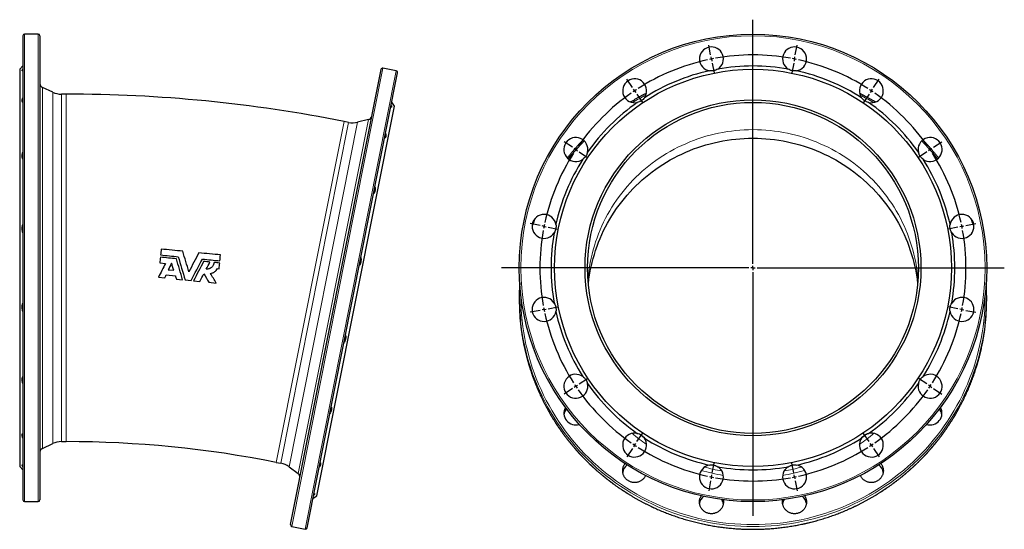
# Model space of a CAD drawing. Header units: millimetres. Extents: x -104 to 1086, y -338 to 935.
# Tile 3 of 3: x -104 to 1086, y 319 to 935. Entities that reach past the tile are written whole.
import ezdxf

# ---------------------------------------------------------------- set-up
doc = ezdxf.new("R2010")
doc.units = ezdxf.units.MM
doc.layers.add('FORMAT', color=7, linetype='Continuous')

# ---------------------------------------------------------------- blocks, each defined once
blk = doc.blocks.new('SW_CENTERMARKSYMBOL_0')
at = {"layer": 'FORMAT', "color": 0}
for p, q in [((50.2, -247.6), (50.2, 47.4)), ((-1, 4.9), (-3.3, 16.7)), ((101.4, 4.9), (103.8, 16.7)), ((0, 0), (-0.5, 2.5)), ((0, 0), (0.5, -2.5)), ((100.5, 0), (100, -2.5)), ((100.5, 0), (101, 2.5)), ((1, -4.9), (3.3, -16.7)), ((99.5, -4.9), (97.2, -16.7)), ((-95.6, -34.3), (-102.3, -24.3)), ((196.1, -34.3), (202.7, -24.3)), ((-92.8, -38.4), (-94.2, -36.4)), ((-92.8, -38.4), (-91.4, -40.5)), ((-90, -42.6), (-83.4, -52.6)), ((190.5, -42.6), (183.9, -52.6)), ((193.3, -38.4), (191.9, -40.5)), ((193.3, -38.4), (194.7, -36.4)), ((-168, -106.7), (-178, -100)), ((268.5, -106.7), (278.5, -100)), ((-163.9, -109.5), (-165.9, -108.1)), ((-163.9, -109.5), (-161.8, -110.9)), ((-159.7, -112.3), (-149.7, -118.9)), ((260.2, -112.3), (250.2, -118.9)), ((264.3, -109.5), (262.3, -110.9)), ((264.3, -109.5), (266.4, -108.1)), ((-207.2, -201.3), (-219, -199)), ((-202.3, -202.3), (-204.8, -201.8)), ((-202.3, -202.3), (-199.9, -202.8)), ((302.8, -202.3), (300.3, -202.8)), ((302.8, -202.3), (305.2, -201.8)), ((307.7, -201.3), (319.5, -199)), ((-197.4, -203.3), (-185.6, -205.6)), ((297.9, -203.3), (286.1, -205.6)), ((45.2, -252.6), (-253.7, -252.6)), ((50.2, -252.6), (47.7, -252.6)), ((50.2, -252.6), (50.2, -250.1)), ((50.2, -252.6), (50.2, -255.1)), ((50.2, -252.6), (52.7, -252.6)), ((50.2, -257.6), (50.2, -552.2)), ((55.2, -252.6), (354, -252.6)), ((-207.2, -303.8), (-219, -306.1)), ((-202.3, -302.8), (-204.8, -303.3)), ((-202.3, -302.8), (-199.9, -302.3)), ((-197.4, -301.8), (-185.6, -299.5)), ((297.9, -301.8), (286.1, -299.5)), ((302.8, -302.8), (300.3, -302.3)), ((302.8, -302.8), (305.2, -303.3)), ((307.7, -303.8), (319.5, -306.1)), ((-159.7, -392.8), (-149.7, -386.2)), ((260.2, -392.8), (250.2, -386.2)), ((-168, -398.4), (-178, -405.1)), ((-163.9, -395.6), (-165.9, -397)), ((-163.9, -395.6), (-161.8, -394.2)), ((264.3, -395.6), (262.3, -394.2)), ((264.3, -395.6), (266.4, -397)), ((268.5, -398.4), (278.5, -405.1)), ((-90, -462.5), (-83.4, -452.5)), ((190.5, -462.5), (183.9, -452.5)), ((-95.6, -470.8), (-102.3, -480.8)), ((-92.8, -466.7), (-94.2, -468.7)), ((-92.8, -466.7), (-91.4, -464.6)), ((193.3, -466.7), (191.9, -464.6)), ((193.3, -466.7), (194.7, -468.7)), ((196.1, -470.8), (202.7, -480.8)), ((1, -500.2), (3.3, -488.4)), ((99.5, -500.2), (97.2, -488.4)), ((-1, -510), (-3.3, -521.8)), ((0, -505.1), (-0.5, -507.6)), ((0, -505.1), (0.5, -502.7)), ((100.5, -505.1), (100, -502.7)), ((100.5, -505.1), (101, -507.6)), ((101.4, -510), (103.8, -521.8))]:
    blk.add_line(p, q, dxfattribs=at)
for start, end in [(101.25, 101.8063), (100.6937, 101.25), (79.8625, 100.1375), (78.75, 79.3063), (78.1937, 78.75), (102.3625, 122.6375), (57.3625, 77.6375), (124.8625, 145.1375), (123.75, 124.3063), (123.1937, 123.75), (56.25, 56.8063), (55.6937, 56.25), (34.8625, 55.1375), (147.3625, 167.6375), (146.25, 146.8063), (145.6937, 146.25), (33.75, 34.3063), (33.1937, 33.75), (12.3625, 32.6375), (168.75, 169.3063), (168.1937, 168.75), (11.25, 11.8063), (10.6937, 11.25), (169.8625, 190.1375), (349.8625, 10.1375), (190.6937, 191.25), (191.25, 191.8063), (192.3625, 212.6375), (327.3625, 347.6375), (348.1937, 348.75), (348.75, 349.3063), (213.1937, 213.75), (213.75, 214.3063), (214.8625, 235.1375), (304.8625, 325.1375), (325.6937, 326.25), (326.25, 326.8063), (235.6937, 236.25), (236.25, 236.8063), (237.3625, 257.6375), (282.3625, 302.6375), (303.1937, 303.75), (303.75, 304.3063), (258.1937, 258.75), (258.75, 259.3063), (259.8625, 280.1375), (280.6937, 281.25), (281.25, 281.8063)]:
    blk.add_arc((50.2, -252.6), 257.5, start, end, dxfattribs=at)

msp = doc.modelspace()

# ---------------------------------------------------------------- linework, layer by layer
at = {"color": 7, "linetype": 'Continuous', "lineweight": 25}
for p, q in [((-81.4, 917.7), (-97.9, 917.7)), ((-99.9, 915.7), (-99.9, 354.7)), ((-79.4, 915.7), (-79.4, 354.7)), ((-99.9, 879.2), (-103.9, 875.2)), ((-103.9, 875.2), (-103.9, 395.2)), ((223.4, 324.9), (332.9, 875.1)), ((243.5, 320.9), (353, 871.1)), ((351.4, 873.4), (335.2, 876.7)), ((-64, 847.5), (-76.5, 853.4)), ((-47.9, 845.2), (-53.5, 845.2)), ((349, 830.6), (345.9, 835.3)), ((255.4, 359.8), (349, 830.6)), ((293.7, 811), (288.2, 812.1)), ((317.9, 814.5), (304.5, 811.2)), ((65.5, 641.3), (72.3, 640.6)), ((75.6, 633), (82.3, 632.3)), ((135.2, 634.4), (137.2, 634.2)), ((63.8, 623.8), (71.4, 623.1)), ((73.2, 626.7), (84.3, 625.6)), ((85.5, 621.7), (93.1, 620.9)), ((96.1, 620.6), (103.2, 619.9)), ((106.2, 619.6), (113.8, 618.9)), ((124.9, 617.8), (133.8, 616.9)), ((500, 599.6), (500, 596.4)), ((1065, 596.4), (1065, 599.6)), ((-76.5, 417), (-64, 422.9)), ((-53.5, 425.2), (-47.9, 425.2)), ((-103.9, 395.2), (-99.9, 391.2)), ((206.3, 400.2), (211.8, 399.1)), ((221.7, 394.7), (232.8, 386.6)), ((250.7, 356.7), (255.4, 359.8)), ((-97.9, 352.7), (-81.4, 352.7)), ((225, 322.5), (241.2, 319.3))]:
    msp.add_line(p, q, dxfattribs=at)
at = {"color": 8, "linetype": 'Continuous', "lineweight": 18}
for p, q in [((-97.9, 917.7), (-97.9, 352.7)), ((-81.4, 917.7), (-81.4, 352.7)), ((225, 322.5), (335.2, 876.7)), ((241.2, 319.3), (351.4, 873.4)), ((-76.5, 853.4), (-76.5, 417)), ((-64, 422.9), (-64, 847.5)), ((-53.5, 845.2), (-53.5, 425.2)), ((-47.9, 845.2), (-47.9, 425.2)), ((288.2, 812.1), (206.3, 400.2)), ((211.8, 399.1), (293.7, 811)), ((304.5, 811.2), (221.7, 394.7)), ((232.8, 386.6), (317.9, 814.5))]:
    msp.add_line(p, q, dxfattribs=at)
at = {"color": 8, "linetype": 'Continuous', "lineweight": 18, "flags": 128}
for points in [[(982, 620.5), (981.9, 621.5), (981.4, 626.6), (980.8, 631.7), (980.1, 636.8), (979.2, 641.9), (978.1, 646.9), (977, 651.9), (975.7, 656.9), (974.3, 661.8), (972.7, 666.7), (971, 671.6), (969.2, 676.4), (967.3, 681.2), (965.2, 685.9), (963, 690.6), (960.7, 695.2), (958.3, 699.7), (955.7, 704.2), (953, 708.6), (950.2, 713), (947.3, 717.2), (944.3, 721.4), (941.2, 725.5), (937.9, 729.6), (934.6, 733.5), (931.1, 737.4), (927.6, 741.2), (923.9, 744.8), (920.2, 748.4), (916.3, 751.9), (912.4, 755.3), (908.4, 758.6), (904.3, 761.7), (900.1, 764.8), (895.8, 767.8), (891.4, 770.6), (887, 773.4), (882.5, 776), (877.9, 778.5), (873.3, 780.9), (868.6, 783.2), (863.9, 785.3), (859.1, 787.4), (854.2, 789.3), (849.3, 791), (844.3, 792.7), (839.3, 794.2), (834.3, 795.6), (829.2, 796.9), (824.1, 798), (819, 799), (813.8, 799.9), (808.6, 800.6), (803.4, 801.2), (798.2, 801.7), (793, 802), (787.8, 802.2), (782.5, 802.3), (777.3, 802.2), (772, 802), (766.8, 801.7), (761.6, 801.2), (756.4, 800.6), (751.2, 799.9), (746.1, 799), (740.9, 798), (735.8, 796.9), (730.8, 795.6), (725.7, 794.2), (720.7, 792.7), (715.8, 791), (710.8, 789.3), (706, 787.4), (701.2, 785.3), (696.4, 783.2), (691.7, 780.9), (687.1, 778.5), (682.5, 776), (678, 773.4), (673.6, 770.6), (669.2, 767.8), (665, 764.8), (660.8, 761.7), (656.7, 758.6), (652.6, 755.3), (648.7, 751.9), (644.8, 748.4), (641.1, 744.8), (637.4, 741.2), (633.9, 737.4), (630.4, 733.5), (627.1, 729.6), (623.8, 725.5), (620.7, 721.4), (617.7, 717.2), (614.8, 713), (612, 708.6), (609.3, 704.2), (606.8, 699.7), (604.3, 695.2), (602, 690.6), (599.8, 685.9), (597.7, 681.2), (595.8, 676.4), (594, 671.6), (592.3, 666.7), (590.8, 661.8), (589.3, 656.9), (588, 651.9), (586.9, 646.9), (585.9, 641.9), (585, 636.8), (584.2, 631.7), (583.6, 626.6), (583.1, 621.5), (583.1, 620.5)], [(502, 601.6), (502, 600), (502.1, 592.8), (502.4, 585.6), (502.9, 578.4), (503.6, 571.2), (504.4, 564.1), (505.5, 556.9), (506.7, 549.8), (508.1, 542.8), (509.8, 535.8), (511.6, 528.8), (513.6, 521.8), (515.7, 515), (518.1, 508.2), (520.6, 501.4), (523.4, 494.7), (526.3, 488.1), (529.3, 481.5), (532.6, 475.1), (536, 468.7), (539.6, 462.4), (543.4, 456.2), (547.3, 450.1), (551.3, 444.2), (555.6, 438.3), (560, 432.5), (564.5, 426.9), (569.2, 421.3), (574.1, 415.9), (579, 410.6), (584.2, 405.5), (589.4, 400.4), (594.8, 395.5), (600.3, 390.8), (606, 386.2), (611.8, 381.7), (617.6, 377.4), (623.6, 373.3), (629.7, 369.3), (636, 365.4), (642.3, 361.7), (648.7, 358.2), (655.2, 354.9), (661.8, 351.7), (668.4, 348.7), (675.2, 345.8), (682, 343.1), (688.9, 340.7), (695.8, 338.3), (702.8, 336.2), (709.9, 334.2), (717, 332.5), (724.2, 330.9), (731.4, 329.5), (738.6, 328.3), (745.9, 327.2), (753.2, 326.4), (760.5, 325.7), (767.8, 325.3), (775.2, 325), (782.5, 324.9)], [(782.5, 324.9), (789.9, 325), (797.2, 325.3), (804.5, 325.7), (811.8, 326.4), (819.1, 327.2), (826.4, 328.3), (833.6, 329.5), (840.8, 330.9), (848, 332.5), (855.1, 334.2), (862.2, 336.2), (869.2, 338.3), (876.1, 340.7), (883, 343.1), (889.9, 345.8), (896.6, 348.7), (903.3, 351.7), (909.9, 354.9), (916.4, 358.2), (922.8, 361.7), (929.1, 365.4), (935.3, 369.3), (941.4, 373.3), (947.4, 377.4), (953.3, 381.7), (959, 386.2), (964.7, 390.8), (970.2, 395.5), (975.6, 400.4), (980.9, 405.5), (986, 410.6), (991, 415.9), (995.8, 421.3), (1000.5, 426.9), (1005.1, 432.5), (1009.4, 438.3), (1013.7, 444.2), (1017.8, 450.1), (1021.7, 456.2), (1025.4, 462.4), (1029, 468.7), (1032.4, 475.1), (1035.7, 481.5), (1038.8, 488.1), (1041.7, 494.7), (1044.4, 501.4), (1046.9, 508.2), (1049.3, 515), (1051.5, 521.8), (1053.5, 528.8), (1055.3, 535.8), (1056.9, 542.8), (1058.3, 549.8), (1059.6, 556.9), (1060.6, 564.1), (1061.5, 571.2), (1062.2, 578.4), (1062.6, 585.6), (1062.9, 592.8), (1063, 600), (1063, 601.6)], [(501.6, 570.7), (501.6, 570.6), (502.4, 563.4), (503.5, 556.3), (504.7, 549.1), (506.2, 542), (507.8, 534.9), (509.6, 527.9), (511.6, 520.9), (513.8, 514), (516.2, 507.1), (518.8, 500.3), (521.5, 493.6), (524.4, 486.9), (527.5, 480.3), (530.8, 473.8), (534.2, 467.4), (537.9, 461.1), (541.6, 454.8), (545.6, 448.7), (549.7, 442.7), (554, 436.7), (558.4, 430.9), (563, 425.2), (567.7, 419.6), (572.6, 414.2), (577.6, 408.9), (582.8, 403.7), (588.1, 398.6), (593.5, 393.7), (599, 388.9), (604.7, 384.3), (610.5, 379.8), (616.5, 375.4), (622.5, 371.3), (628.7, 367.2), (634.9, 363.4), (641.3, 359.6), (647.7, 356.1), (654.3, 352.7), (660.9, 349.5), (667.6, 346.5), (674.4, 343.6), (681.3, 340.9), (688.2, 338.4), (695.2, 336.1), (702.3, 333.9), (709.4, 332), (716.6, 330.2), (723.8, 328.6), (731, 327.2), (738.3, 325.9), (745.6, 324.9), (753, 324), (760.4, 323.4), (767.7, 322.9), (775.1, 322.6), (782.5, 322.5)], [(501.6, 567.4), (501.6, 567.4), (502.4, 560.2), (503.5, 553), (504.7, 545.9), (506.2, 538.8), (507.8, 531.7), (509.6, 524.7), (511.6, 517.7), (513.8, 510.8), (516.2, 503.9), (518.8, 497.1), (521.5, 490.3), (524.4, 483.7), (527.5, 477.1), (530.8, 470.6), (534.2, 464.2), (537.9, 457.8), (541.6, 451.6), (545.6, 445.5), (549.7, 439.4), (554, 433.5), (558.4, 427.7), (563, 422), (567.7, 416.4), (572.6, 411), (577.6, 405.7), (582.8, 400.5), (588.1, 395.4), (593.5, 390.5), (599, 385.7), (604.7, 381), (610.5, 376.6), (616.5, 372.2), (622.5, 368), (628.7, 364), (634.9, 360.1), (641.3, 356.4), (647.7, 352.9), (654.3, 349.5), (660.9, 346.3), (667.6, 343.3), (674.4, 340.4), (681.3, 337.7), (688.2, 335.2), (695.2, 332.9), (702.3, 330.7), (709.4, 328.7), (716.6, 327), (723.8, 325.4), (731, 323.9), (738.3, 322.7), (745.6, 321.7), (753, 320.8), (760.4, 320.2), (767.7, 319.7), (775.1, 319.4), (782.5, 319.3)], [(782.5, 322.5), (789.9, 322.6), (797.3, 322.9), (804.7, 323.4), (812, 324), (819.4, 324.9), (826.7, 325.9), (834, 327.2), (841.3, 328.6), (848.5, 330.2), (855.6, 332), (862.8, 333.9), (869.8, 336.1), (876.8, 338.4), (883.8, 340.9), (890.6, 343.6), (897.4, 346.5), (904.1, 349.5), (910.8, 352.7), (917.3, 356.1), (923.8, 359.6), (930.1, 363.4), (936.4, 367.2), (942.5, 371.3), (948.6, 375.4), (954.5, 379.8), (960.3, 384.3), (966, 388.9), (971.5, 393.7), (977, 398.6), (982.3, 403.7), (987.4, 408.9), (992.5, 414.2), (997.3, 419.6), (1002.1, 425.2), (1006.6, 430.9), (1011.1, 436.7), (1015.3, 442.7), (1019.4, 448.7), (1023.4, 454.8), (1027.2, 461.1), (1030.8, 467.4), (1034.2, 473.8), (1037.5, 480.3), (1040.6, 486.9), (1043.5, 493.6), (1046.3, 500.3), (1048.8, 507.1), (1051.2, 514), (1053.4, 520.9), (1055.4, 527.9), (1057.2, 534.9), (1058.8, 542), (1060.3, 549.1), (1061.5, 556.3), (1062.6, 563.4), (1063.2, 568.5)], [(782.5, 319.3), (789.9, 319.4), (797.3, 319.7), (804.7, 320.2), (812, 320.8), (819.4, 321.7), (826.7, 322.7), (834, 323.9), (841.3, 325.4), (848.5, 327), (855.6, 328.7), (862.8, 330.7), (869.8, 332.9), (876.8, 335.2), (883.8, 337.7), (890.6, 340.4), (897.4, 343.3), (904.1, 346.3), (910.8, 349.5), (917.3, 352.9), (923.8, 356.4), (930.1, 360.1), (936.4, 364), (942.5, 368), (948.6, 372.2), (954.5, 376.6), (960.3, 381), (966, 385.7), (971.5, 390.5), (977, 395.4), (982.3, 400.5), (987.4, 405.7), (992.5, 411), (997.3, 416.4), (1002.1, 422), (1006.6, 427.7), (1011.1, 433.5), (1015.3, 439.4), (1019.4, 445.5), (1023.4, 451.6), (1027.2, 457.8), (1030.8, 464.2), (1034.2, 470.6), (1037.5, 477.1), (1040.6, 483.7), (1043.5, 490.3), (1046.3, 497.1), (1048.8, 503.9), (1051.2, 510.8), (1053.4, 517.7), (1055.4, 524.7), (1057.2, 531.7), (1058.8, 538.8), (1060.3, 545.9), (1061.5, 553), (1062.6, 560.2), (1063.2, 565.2)]]:
    msp.add_lwpolyline(points, dxfattribs=at)
at = {"color": 7, "linetype": 'Continuous', "lineweight": 25, "flags": 128}
for points in [[(583.5, 615.3), (583.6, 616.3), (584.2, 621.4), (585, 626.5), (585.9, 631.5), (586.9, 636.6), (588, 641.6), (589.3, 646.6), (590.8, 651.5), (592.3, 656.4), (594, 661.3), (595.8, 666.1), (597.7, 670.9), (599.8, 675.6), (602, 680.2), (604.3, 684.8), (606.8, 689.4), (609.3, 693.9), (612, 698.3), (614.8, 702.6), (617.7, 706.9), (620.7, 711.1), (623.8, 715.2), (627.1, 719.2), (630.4, 723.2), (633.9, 727), (637.4, 730.8), (641.1, 734.5), (644.8, 738.1), (648.7, 741.6), (652.6, 744.9), (656.7, 748.2), (660.8, 751.4), (665, 754.5), (669.2, 757.4), (673.6, 760.3), (678, 763), (682.5, 765.7), (687.1, 768.2), (691.7, 770.6), (696.4, 772.8), (701.2, 775), (706, 777), (710.8, 778.9), (715.8, 780.7), (720.7, 782.3), (725.7, 783.9), (730.8, 785.3), (735.8, 786.5), (740.9, 787.7), (746.1, 788.7), (751.2, 789.5), (756.4, 790.3), (761.6, 790.9), (766.8, 791.3), (772, 791.7), (777.3, 791.9), (782.5, 791.9)], [(782.5, 791.9), (787.8, 791.9), (793, 791.7), (798.2, 791.3), (803.4, 790.9), (808.6, 790.3), (813.8, 789.5), (819, 788.7), (824.1, 787.7), (829.2, 786.5), (834.3, 785.3), (839.3, 783.9), (844.3, 782.3), (849.3, 780.7), (854.2, 778.9), (859.1, 777), (863.9, 775), (868.6, 772.8), (873.3, 770.6), (877.9, 768.2), (882.5, 765.7), (887, 763), (891.4, 760.3), (895.8, 757.4), (900.1, 754.5), (904.3, 751.4), (908.4, 748.2), (912.4, 744.9), (916.3, 741.6), (920.2, 738.1), (923.9, 734.5), (927.6, 730.8), (931.1, 727), (934.6, 723.2), (937.9, 719.2), (941.2, 715.2), (944.3, 711.1), (947.3, 706.9), (950.2, 702.6), (953, 698.3), (955.7, 693.9), (958.3, 689.4), (960.7, 684.8), (963, 680.2), (965.2, 675.6), (967.3, 670.9), (969.2, 666.1), (971, 661.3), (972.7, 656.4), (974.3, 651.5), (975.7, 646.6), (977, 641.6), (978.1, 636.6), (979.2, 631.5), (980.1, 626.5), (980.8, 621.4), (981.4, 616.3), (981.5, 615.3)], [(652.7, 384.3), (652.6, 384.1), (652.3, 383.3), (651.9, 382.7), (651.4, 382), (651, 381.3), (650.5, 380.7), (649.9, 380.2), (649.3, 379.6), (648.7, 379.1), (648.1, 378.6), (647.4, 378.1), (646.8, 377.7), (646.1, 377.3), (645.3, 377), (644.6, 376.7), (643.8, 376.4), (643, 376.2), (642.3, 376), (641.5, 375.9), (640.7, 375.8), (639.9, 375.8), (639.1, 375.8), (638.2, 375.8), (637.4, 375.9), (636.7, 376), (635.9, 376.2), (635.1, 376.4), (634.3, 376.7), (633.6, 377), (632.9, 377.3), (632.1, 377.7), (631.5, 378.1), (630.8, 378.6), (630.2, 379.1), (629.6, 379.6), (629, 380.2), (628.5, 380.7), (627.9, 381.3), (627.5, 382), (627, 382.7), (626.6, 383.3), (626.3, 384.1), (626, 384.8), (625.7, 385.5), (625.5, 386.3), (625.3, 387.1), (625.1, 387.8), (625, 388.6), (625, 389.4), (625, 390.2), (625, 391), (625.1, 391.8), (625.2, 392.6), (625.4, 393.3), (625.6, 394.1), (625.8, 394.8), (626.1, 395.6), (626.5, 396.3), (626.8, 397), (627.2, 397.7), (627.7, 398.3), (628, 398.7)], [(937, 398.7), (937.3, 398.3), (937.8, 397.7), (938.2, 397), (938.6, 396.3), (938.9, 395.6), (939.2, 394.8), (939.5, 394.1), (939.7, 393.3), (939.8, 392.6), (940, 391.8), (940, 391), (940.1, 390.2), (940.1, 389.4), (940, 388.6), (939.9, 387.8), (939.8, 387.1), (939.6, 386.3), (939.3, 385.5), (939.1, 384.8), (938.7, 384.1), (938.4, 383.3), (938, 382.7), (937.6, 382), (937.1, 381.3), (936.6, 380.7), (936, 380.2), (935.5, 379.6), (934.9, 379.1), (934.2, 378.6), (933.6, 378.1), (932.9, 377.7), (932.2, 377.3), (931.4, 377), (930.7, 376.7), (929.9, 376.4), (929.2, 376.2), (928.4, 376), (927.6, 375.9), (926.8, 375.8), (926, 375.8), (925.2, 375.8), (924.4, 375.8), (923.6, 375.9), (922.8, 376), (922, 376.2), (921.2, 376.4), (920.4, 376.7), (919.7, 377), (919, 377.3), (918.3, 377.7), (917.6, 378.1), (916.9, 378.6), (916.3, 379.1), (915.7, 379.6), (915.1, 380.2), (914.6, 380.7), (914.1, 381.3), (913.6, 382), (913.2, 382.7), (912.8, 383.3), (912.4, 384.1), (912.3, 384.3)], [(746.5, 355), (746.5, 354.8), (746.7, 354.1), (746.7, 353.3), (746.8, 352.5), (746.8, 351.7), (746.7, 350.9), (746.6, 350.1), (746.5, 349.3), (746.3, 348.6), (746, 347.8), (745.8, 347.1), (745.5, 346.3), (745.1, 345.6), (744.7, 344.9), (744.3, 344.3), (743.8, 343.6), (743.3, 343), (742.7, 342.4), (742.2, 341.9), (741.6, 341.4), (740.9, 340.9), (740.3, 340.4), (739.6, 340), (738.9, 339.6), (738.2, 339.3), (737.4, 339), (736.6, 338.7), (735.9, 338.5), (735.1, 338.3), (734.3, 338.2), (733.5, 338.1), (732.7, 338.1), (731.9, 338.1), (731.1, 338.1), (730.3, 338.2), (729.5, 338.3), (728.7, 338.5), (727.9, 338.7), (727.2, 339), (726.4, 339.3), (725.7, 339.6), (725, 340), (724.3, 340.4), (723.6, 340.9), (723, 341.4), (722.4, 341.9), (721.8, 342.4), (721.3, 343), (720.8, 343.6), (720.3, 344.3), (719.9, 344.9), (719.5, 345.6), (719.1, 346.3), (718.8, 347.1), (718.5, 347.8), (718.3, 348.6), (718.1, 349.3), (717.9, 350.1), (717.8, 350.9), (717.8, 351.7), (717.8, 352.5), (717.8, 353.3), (717.9, 354.1), (718, 354.8), (718.2, 355.6), (718.4, 356.4), (718.6, 357.1), (718.9, 357.9), (719.3, 358.6), (719.7, 359.3), (719.9, 359.7)], [(845.1, 359.7), (845.4, 359.3), (845.8, 358.6), (846.1, 357.9), (846.4, 357.1), (846.6, 356.4), (846.8, 355.6), (847, 354.8), (847.1, 354.1), (847.2, 353.3), (847.3, 352.5), (847.2, 351.7), (847.2, 350.9), (847.1, 350.1), (846.9, 349.3), (846.7, 348.6), (846.5, 347.8), (846.2, 347.1), (845.9, 346.3), (845.6, 345.6), (845.2, 344.9), (844.7, 344.3), (844.3, 343.6), (843.8, 343), (843.2, 342.4), (842.6, 341.9), (842, 341.4), (841.4, 340.9), (840.7, 340.4), (840.1, 340), (839.4, 339.6), (838.6, 339.3), (837.9, 339), (837.1, 338.7), (836.3, 338.5), (835.6, 338.3), (834.8, 338.2), (834, 338.1), (833.2, 338.1), (832.3, 338.1), (831.5, 338.1), (830.7, 338.2), (829.9, 338.3), (829.2, 338.5), (828.4, 338.7), (827.6, 339), (826.9, 339.3), (826.2, 339.6), (825.4, 340), (824.8, 340.4), (824.1, 340.9), (823.5, 341.4), (822.9, 341.9), (822.3, 342.4), (821.7, 343), (821.2, 343.6), (820.8, 344.3), (820.3, 344.9), (819.9, 345.6), (819.6, 346.3), (819.3, 347.1), (819, 347.8), (818.8, 348.6), (818.6, 349.3), (818.4, 350.1), (818.3, 350.9), (818.3, 351.7), (818.3, 352.5), (818.3, 353.3), (818.4, 354.1), (818.5, 354.8), (818.5, 355)]]:
    msp.add_lwpolyline(points, dxfattribs=at)
at = {"color": 7, "linetype": 'Continuous', "lineweight": 25}
for radius in [282.5, 240, 203, 200]:
    msp.add_circle((782.5, 635.2), radius, dxfattribs=at)
at = {"color": 8, "linetype": 'Continuous', "lineweight": 18}
msp.add_circle((782.5, 635.2), 280.5, dxfattribs=at)
at = {"color": 7, "linetype": 'Continuous', "lineweight": 25}
for centre, radius, start, end in [((-97.9, 915.7), 2, 90, 180), ((-81.4, 915.7), 2, 0, 90), ((732.3, 887.7), 14.5, 302.0567, 260.4433), ((832.8, 887.7), 14.5, 279.5567, 237.9433), ((334.8, 874.7), 2, 78.75, 168.75), ((351, 871.5), 2, 348.75, 78.75), ((782.5, 635.2), 244, 102.4596, 122.5404), ((782.5, 635.2), 244, 79.9596, 100.0404), ((782.5, 635.2), 244, 57.4596, 77.5404), ((-74.4, 857.9), 5, 180, 245), ((639.5, 849.3), 14.5, 324.5567, 282.9433), ((925.6, 849.3), 14.5, 257.0567, 215.4433), ((-53.5, 870.2), 25, 245, 270), ((-47.9, -877.8), 1723, 78.75, 90), ((782.5, 635.2), 244, 124.9596, 145.0404), ((782.5, 635.2), 244, 34.9596, 55.0404), ((298.6, 835.5), 25, 258.75, 283.75), ((316.7, 819.4), 5, 283.75, 348.75), ((568.4, 778.3), 14.5, 347.0567, 305.4433), ((996.6, 778.3), 14.5, 234.5567, 192.9433), ((782.5, 635.2), 244, 147.4596, 167.5404), ((782.5, 635.2), 244, 12.4596, 32.5404), ((530, 685.4), 14.5, 9.5567, 327.9433), ((1035.1, 685.4), 14.5, 212.0567, 170.4433), ((782.5, 635.2), 244, 169.9596, 190.0404), ((782.5, 635.2), 244, 349.9596, 10.0404), ((771.8, 599.6), 271.8, 176.2808, 186.1118), ((793.2, 599.6), 271.8, 353.4205, 3.7192), ((771.8, 596.4), 271.8, 180.0003, 186.1116), ((530, 585), 14.5, 32.0567, 350.4433), ((1035.1, 585), 14.5, 189.5567, 147.9433), ((793.2, 596.4), 271.8, 353.4208, 359.9996), ((782.5, 635.2), 244, 192.4596, 212.5404), ((782.5, 635.2), 244, 327.4596, 347.5404), ((568.4, 492.1), 14.5, 54.5567, 12.9433), ((996.6, 492.1), 14.5, 167.0567, 125.4433), ((782.5, 635.2), 244, 214.9596, 235.0404), ((782.5, 635.2), 244, 304.9596, 325.0404), ((568.3, 459.7), 14.3, 150.8559, 287.7929), ((568, 455.6), 14.1, 139.7908, 171.7053), ((996.7, 459.7), 14.3, 252.2071, 29.1441), ((997, 455.6), 14.1, 8.3075, 40.1964), ((639.5, 421.1), 14.5, 77.0567, 35.4433), ((782.5, 635.2), 244, 237.4596, 257.5404), ((782.5, 635.2), 244, 282.4596, 302.5404), ((925.6, 421.1), 14.5, 144.5567, 102.9433), ((-74.4, 412.5), 5, 115, 180), ((-53.5, 400.2), 25, 90, 115), ((-47.9, -877.8), 1303, 78.75, 90), ((206.9, 374.6), 25, 53.75, 78.75), ((639.1, 385.9), 14.2, 127.796, 171.6384), ((732.3, 382.6), 14.5, 99.5567, 57.9433), ((782.5, 635.2), 244, 259.9596, 280.0404), ((832.8, 382.6), 14.5, 122.0567, 80.4433), ((925.9, 385.9), 14.2, 8.3616, 52.204), ((229.8, 382.6), 5, 348.75, 53.75), ((731.9, 348.2), 14.2, 129.9827, 171.6472), ((833.1, 348.2), 14.2, 8.3528, 50.0173), ((-97.9, 354.7), 2, 180, 270), ((-81.4, 354.7), 2, 270, 0), ((732.7, 348.3), 14, 8.2629, 29.6233), ((832.3, 348.3), 14, 150.3697, 171.744), ((225.4, 324.5), 2, 168.75, 258.75), ((241.6, 321.3), 2, 258.75, 348.75)]:
    msp.add_arc(centre, radius, start, end, dxfattribs=at)
at = {"color": 8, "linetype": 'Continuous', "lineweight": 18}
for centre, radius, start, end in [((781.3, 592.8), 282.1, 117.0574, 120.8095), ((783.8, 592.8), 282.1, 59.1905, 62.9426), ((777.7, 597.1), 276.5, 136.1212, 142.126), ((787.3, 597.1), 276.5, 37.8745, 43.8783), ((773.5, 599.6), 271.5, 159.3438, 161.8291), ((791.5, 599.6), 271.5, 18.1709, 20.6562), ((780.5, 604.2), 222.1, 229.5136, 235.2596), ((780.6, 604.7), 217.6, 231.45, 233.4593), ((784.5, 604.2), 222.1, 304.7399, 310.4869), ((784.5, 604.7), 217.6, 306.5481, 308.5558), ((782.4, 608.4), 221.8, 254.6933, 260.2585), ((782.6, 608.4), 221.8, 279.7413, 285.3069), ((782.4, 608), 226.4, 253.9956, 260.9134), ((782.6, 608), 226.4, 279.0864, 286.0047)]:
    msp.add_arc(centre, radius, start, end, dxfattribs=at)
at = {"color": 7, "linetype": 'Continuous', "lineweight": 25}
for points, knots in [([(-99.9, 873.5), (-100.2, 873.3), (-100.4, 873.2), (-100.7, 873.3), (-100.8, 873.3), (-100.9, 873.4), (-100.9, 873.5), (-100.9, 873.7), (-100.8, 873.9), (-100.8, 874), (-100.7, 874.1), (-100.7, 874.2), (-100.4, 874.6), (-100.2, 875), (-99.9, 875.5)], [0, 0, 0, 0, 0.25, 0.25, 0.375, 0.375, 0.5, 0.625, 0.625, 0.6875, 0.6875, 0.75, 0.75, 1, 1, 1, 1]), ([(740, 875.5), (739.3, 875), (738.5, 874.6), (737.3, 874.1), (736.8, 874), (736, 873.7), (735.1, 873.5), (734.2, 873.4), (733.6, 873.3), (733.3, 873.3), (732.9, 873.3), (732.7, 873.3), (731.6, 873.2), (730.7, 873.3), (729.9, 873.5)], [0, 0, 0, 0, 0.25, 0.25, 0.375, 0.375, 0.5, 0.625, 0.625, 0.6875, 0.6875, 0.75, 0.75, 1, 1, 1, 1]), ([(835.2, 873.5), (834.3, 873.3), (833.5, 873.2), (832.1, 873.3), (831.7, 873.3), (830.8, 873.4), (829.9, 873.5), (829, 873.7), (828.4, 873.9), (828.2, 874), (827.8, 874.1), (827.6, 874.2), (826.5, 874.6), (825.8, 875), (825.1, 875.5)], [0, 0, 0, 0, 0.25, 0.25, 0.375, 0.375, 0.5, 0.625, 0.625, 0.6875, 0.6875, 0.75, 0.75, 1, 1, 1, 1]), ([(653.6, 846.2), (653.6, 846.1), (652.5, 845.6), (650.5, 844.6), (647.5, 843), (644.6, 841.4), (641.6, 839.8), (638.7, 838.1), (636.4, 836.7), (635, 835.9), (634.6, 835.7)], [0, 0, 0, 0, 0.005111, 0.159777, 0.314443, 0.469108, 0.623773, 0.778438, 0.933103, 1, 1, 1, 1]), ([(930.5, 835.7), (929.7, 836.1), (928, 837.2), (925.3, 838.7), (922.3, 840.4), (919.4, 842), (916.4, 843.6), (913.8, 845), (912.1, 845.8), (911.4, 846.2)], [0, 0, 0, 0, 0.123612, 0.278269, 0.432926, 0.587583, 0.742241, 0.896899, 1, 1, 1, 1]), ([(-99.9, 835.2), (-100.2, 835.4), (-100.4, 835.6), (-100.7, 836.1), (-100.8, 836.3), (-100.9, 836.8), (-100.9, 837.2), (-100.9, 837.8), (-100.8, 838.2), (-100.8, 838.3), (-100.7, 838.6), (-100.7, 838.8), (-100.4, 839.5), (-100.2, 840.2), (-99.9, 840.9)], [0, 0, 0, 0, 0.25, 0.25, 0.375, 0.375, 0.5, 0.625, 0.625, 0.6875, 0.6875, 0.75, 0.75, 1, 1, 1, 1]), ([(651.3, 840.9), (650.8, 840.2), (650.2, 839.5), (649.3, 838.6), (648.9, 838.3), (648.2, 837.8), (647.5, 837.2), (646.8, 836.8), (646.2, 836.4), (646, 836.3), (645.6, 836.1), (645.4, 836.1), (644.3, 835.6), (643.5, 835.4), (642.7, 835.2)], [0, 0, 0, 0, 0.25, 0.25, 0.375, 0.375, 0.5, 0.625, 0.625, 0.6875, 0.6875, 0.75, 0.75, 1, 1, 1, 1]), ([(922.3, 835.2), (921.5, 835.4), (920.7, 835.6), (919.5, 836.1), (919.1, 836.3), (918.3, 836.8), (917.5, 837.2), (916.8, 837.8), (916.3, 838.2), (916.1, 838.3), (915.8, 838.6), (915.6, 838.8), (914.8, 839.5), (914.3, 840.2), (913.8, 840.9)], [0, 0, 0, 0, 0.25, 0.25, 0.375, 0.375, 0.5, 0.625, 0.625, 0.6875, 0.6875, 0.75, 0.75, 1, 1, 1, 1]), ([(345.1, 831.6), (345.4, 831.1), (345.5, 830.7), (345.7, 830.2), (345.7, 830), (345.8, 829.7), (345.8, 829.6), (345.7, 829.5), (345.7, 829.4), (345.6, 829.3), (345.5, 829.3), (345.3, 829.3), (345.2, 829.4), (345, 829.5), (344.9, 829.6), (344.7, 829.7)], [0, 0, 0, 0, 0.25, 0.25, 0.375, 0.375, 0.5, 0.5, 0.625, 0.625, 0.75, 0.75, 0.875, 0.875, 1, 1, 1, 1]), ([(338.4, 797.7), (338.5, 797.4), (338.6, 797), (338.7, 796.3), (338.7, 796), (338.8, 795), (338.8, 794.5), (338.6, 793.7), (338.5, 793.5), (338.4, 793.1), (338.3, 792.9), (338, 792.6), (337.9, 792.5), (337.6, 792.3), (337.4, 792.2), (337.3, 792.1)], [0, 0, 0, 0, 0.125, 0.125, 0.25, 0.25, 0.5, 0.5, 0.625, 0.625, 0.75, 0.75, 0.875, 0.875, 1, 1, 1, 1]), ([(577.1, 789.8), (576.7, 789.4), (575.5, 788.1), (573.5, 786), (571.2, 783.6), (569, 781.1), (566.8, 778.6), (564.7, 776), (562.5, 773.4), (560.4, 770.9), (559, 769), (558.2, 768.1), (558.2, 768)], [0, 0, 0, 0, 0.066021, 0.181565, 0.297108, 0.412651, 0.528194, 0.643737, 0.75928, 0.874822, 0.990364, 1, 1, 1, 1]), ([(1006.8, 768), (1006.5, 768.4), (1005.6, 769.7), (1003.8, 771.8), (1001.7, 774.4), (999.6, 776.9), (997.4, 779.5), (995.2, 782), (993, 784.5), (990.7, 786.9), (989, 788.7), (988.1, 789.7), (987.9, 789.8)], [0, 0, 0, 0, 0.051909, 0.167454, 0.283, 0.398546, 0.514092, 0.629638, 0.745185, 0.860732, 0.976279, 1, 1, 1, 1]), ([(-99.9, 766.4), (-100.2, 766.9), (-100.4, 767.5), (-100.7, 768.4), (-100.8, 768.8), (-100.9, 769.5), (-100.9, 770.2), (-100.9, 771), (-100.8, 771.5), (-100.8, 771.7), (-100.7, 772.2), (-100.7, 772.4), (-100.4, 773.4), (-100.2, 774.2), (-99.9, 775)], [0, 0, 0, 0, 0.25, 0.25, 0.375, 0.375, 0.5, 0.625, 0.625, 0.6875, 0.6875, 0.75, 0.75, 1, 1, 1, 1]), ([(582.5, 775), (582.4, 774.2), (582.1, 773.4), (581.6, 772.1), (581.4, 771.7), (580.9, 771), (580.5, 770.2), (580, 769.5), (579.5, 768.9), (579.4, 768.8), (579.1, 768.4), (578.9, 768.3), (578.2, 767.5), (577.5, 766.9), (576.8, 766.4)], [0, 0, 0, 0, 0.25, 0.25, 0.375, 0.375, 0.5, 0.625, 0.625, 0.6875, 0.6875, 0.75, 0.75, 1, 1, 1, 1]), ([(988.2, 766.4), (987.5, 766.9), (986.9, 767.5), (985.9, 768.4), (985.6, 768.8), (985.1, 769.5), (984.5, 770.2), (984.1, 771), (983.8, 771.5), (983.7, 771.7), (983.5, 772.2), (983.4, 772.4), (982.9, 773.4), (982.7, 774.2), (982.5, 775)], [0, 0, 0, 0, 0.25, 0.25, 0.375, 0.375, 0.5, 0.625, 0.625, 0.6875, 0.6875, 0.75, 0.75, 1, 1, 1, 1]), ([(325.5, 733.1), (325.7, 732.2), (325.8, 731.4), (325.8, 730.1), (325.8, 729.7), (325.7, 728.9), (325.7, 728.6), (325.5, 727.8), (325.4, 727.5), (325.2, 726.8), (325.1, 726.5), (324.8, 725.9), (324.6, 725.7), (324.3, 725.2), (324.1, 724.9), (323.9, 724.7)], [0, 0, 0, 0, 0.25, 0.25, 0.375, 0.375, 0.5, 0.5, 0.625, 0.625, 0.75, 0.75, 0.875, 0.875, 1, 1, 1, 1]), ([(-99.9, 677.7), (-100.2, 678.5), (-100.4, 679.2), (-100.7, 680.4), (-100.8, 680.9), (-100.9, 681.7), (-100.9, 682.6), (-100.9, 683.5), (-100.8, 684.2), (-100.8, 684.4), (-100.7, 684.8), (-100.7, 685), (-100.4, 686.1), (-100.2, 687), (-99.9, 687.8)], [0, 0, 0, 0, 0.25, 0.25, 0.375, 0.375, 0.5, 0.625, 0.625, 0.6875, 0.6875, 0.75, 0.75, 1, 1, 1, 1]), ([(544.3, 687.8), (544.4, 687), (544.5, 686.1), (544.5, 684.8), (544.4, 684.4), (544.3, 683.5), (544.2, 682.6), (544, 681.7), (543.8, 681.1), (543.7, 680.9), (543.6, 680.4), (543.5, 680.2), (543.1, 679.2), (542.7, 678.5), (542.3, 677.7)], [0, 0, 0, 0, 0.25, 0.25, 0.375, 0.375, 0.5, 0.625, 0.625, 0.6875, 0.6875, 0.75, 0.75, 1, 1, 1, 1]), ([(1022.8, 677.7), (1022.3, 678.5), (1021.9, 679.2), (1021.4, 680.4), (1021.3, 680.9), (1021, 681.7), (1020.8, 682.6), (1020.7, 683.5), (1020.6, 684.2), (1020.6, 684.4), (1020.6, 684.8), (1020.6, 685), (1020.6, 686.1), (1020.6, 687), (1020.8, 687.8)], [0, 0, 0, 0, 0.25, 0.25, 0.375, 0.375, 0.5, 0.625, 0.625, 0.6875, 0.6875, 0.75, 0.75, 1, 1, 1, 1]), ([(308.5, 647.6), (308.6, 647.2), (308.7, 646.7), (308.7, 645.8), (308.8, 645.4), (308.7, 644), (308.7, 643.2), (308.5, 642.1), (308.4, 641.9), (308.3, 641.4), (308.2, 641.2), (308, 640.6), (307.9, 640.2), (307.6, 639.4), (307.4, 639.1), (307, 638.4), (306.8, 638), (306.6, 637.7)], [0, 0, 0, 0, 0.125, 0.125, 0.25, 0.25, 0.5, 0.5, 0.5625, 0.5625, 0.625, 0.625, 0.75, 0.75, 0.875, 0.875, 1, 1, 1, 1]), ([(131.1, 641.7), (131, 641.2), (130.9, 640.6), (130.6, 639.8), (130.5, 639.5), (130.3, 639), (130.2, 638.7), (129.8, 638), (129.5, 637.5), (128.8, 636.6), (128.4, 636.2), (127.5, 635.4), (127.1, 635.1), (126.3, 634.7), (126.1, 634.6), (125.5, 634.3), (125.3, 634.2), (124.5, 634), (123.9, 633.8), (122.8, 633.7), (122.2, 633.7), (121.6, 633.7)], [0, 0, 0, 0, 0.125, 0.125, 0.1875, 0.1875, 0.25, 0.25, 0.375, 0.375, 0.5, 0.5, 0.625, 0.625, 0.6875, 0.6875, 0.75, 0.75, 0.875, 0.875, 1, 1, 1, 1]), ([(126.7, 628.5), (127.6, 628.6), (128.5, 628.8), (129.7, 629.3), (130.1, 629.5), (130.9, 629.9), (131.3, 630.1), (132, 630.7), (132.4, 630.9), (133.1, 631.5), (133.4, 631.9), (134.3, 632.9), (134.8, 633.6), (135.2, 634.4)], [0, 0, 0, 0, 0.25, 0.25, 0.375, 0.375, 0.5, 0.5, 0.625, 0.625, 0.75, 0.75, 1, 1, 1, 1]), ([(-99.9, 582.6), (-100.2, 583.4), (-100.4, 584.2), (-100.7, 585.6), (-100.8, 586), (-100.9, 586.9), (-100.9, 587.8), (-100.9, 588.7), (-100.8, 589.3), (-100.8, 589.5), (-100.7, 589.9), (-100.7, 590.2), (-100.4, 591.2), (-100.2, 591.9), (-99.9, 592.7)], [0, 0, 0, 0, 0.25, 0.25, 0.375, 0.375, 0.5, 0.625, 0.625, 0.6875, 0.6875, 0.75, 0.75, 1, 1, 1, 1]), ([(542.3, 592.7), (542.7, 591.9), (543.1, 591.2), (543.6, 589.9), (543.7, 589.5), (544, 588.7), (544.2, 587.8), (544.3, 586.9), (544.4, 586.2), (544.4, 586), (544.5, 585.6), (544.5, 585.3), (544.5, 584.2), (544.4, 583.4), (544.3, 582.6)], [0, 0, 0, 0, 0.25, 0.25, 0.375, 0.375, 0.5, 0.625, 0.625, 0.6875, 0.6875, 0.75, 0.75, 1, 1, 1, 1]), ([(1020.8, 582.6), (1020.6, 583.4), (1020.6, 584.2), (1020.6, 585.6), (1020.6, 586), (1020.7, 586.9), (1020.8, 587.8), (1021, 588.7), (1021.2, 589.3), (1021.3, 589.5), (1021.4, 589.9), (1021.5, 590.2), (1021.9, 591.2), (1022.3, 591.9), (1022.8, 592.7)], [0, 0, 0, 0, 0.25, 0.25, 0.375, 0.375, 0.5, 0.625, 0.625, 0.6875, 0.6875, 0.75, 0.75, 1, 1, 1, 1]), ([(501.6, 567.4), (501.6, 566.9), (501.8, 565.2), (502.1, 562.5), (502.6, 559.2), (503, 555.9), (503.5, 552.6), (504.1, 549.4), (504.7, 546.1), (505.3, 542.9), (506, 539.6), (506.7, 536.4), (507.5, 533.1), (508.3, 529.9), (509.1, 526.7), (509.9, 523.5), (510.9, 520.3), (511.8, 517.1), (512.8, 514), (513.8, 510.8), (514.9, 507.7), (516, 504.5), (517.1, 501.4), (518.3, 498.3), (519.5, 495.2), (520.7, 492.2), (522, 489.1), (523.4, 486), (524.7, 483), (526.1, 480), (527.6, 477), (529, 474), (530.5, 471.1), (532.1, 468.1), (533.7, 465.2), (535.3, 462.3), (536.9, 459.4), (538.6, 456.5), (540.3, 453.7), (542.1, 450.8), (543.9, 448), (545.7, 445.2), (547.6, 442.5), (549.5, 439.7), (551.4, 437), (553.3, 434.3), (555.3, 431.6), (557.4, 429), (559.4, 426.4), (561.5, 423.8), (563.6, 421.2), (565.8, 418.6), (568, 416.1), (570.2, 413.6), (572.4, 411.1), (574.7, 408.7), (577, 406.3), (579.3, 403.9), (581.7, 401.5), (584.1, 399.1), (586.5, 396.8), (588.9, 394.5), (591.4, 392.3), (593.9, 390.1), (596.4, 387.9), (599, 385.7), (601.6, 383.6), (604.2, 381.5), (606.8, 379.4), (609.5, 377.3), (612.1, 375.3), (614.8, 373.3), (617.6, 371.4), (620.3, 369.5), (623.1, 367.6), (625.9, 365.7), (628.7, 363.9), (631.6, 362.1), (634.4, 360.4), (637.3, 358.7), (640.2, 357), (643.1, 355.3), (646.1, 353.7), (649.1, 352.1), (652, 350.6), (655.1, 349.1), (658.1, 347.6), (661.1, 346.1), (664.2, 344.7), (667.2, 343.4), (670.3, 342), (673.4, 340.7), (676.6, 339.5), (679.7, 338.3), (682.9, 337.1), (686, 335.9), (689.2, 334.8), (692.4, 333.7), (695.6, 332.7), (698.8, 331.7), (702.1, 330.7), (705.3, 329.8), (708.6, 328.9), (711.8, 328.1), (715.1, 327.3), (718.4, 326.5), (721.7, 325.8), (725, 325.1), (728.3, 324.4), (731.6, 323.8), (734.9, 323.2), (738.3, 322.7), (741.6, 322.2), (744.9, 321.7), (748.3, 321.3), (751.6, 320.9), (755, 320.6), (758.4, 320.3), (761.7, 320), (765.1, 319.8), (768.5, 319.6), (771.8, 319.5), (775.2, 319.4), (778.5, 319.3), (781, 319.3), (782.3, 319.3), (782.5, 319.3)], [0, 0, 0, 0, 0.0041177, 0.0122689, 0.0204201, 0.0285714, 0.0367226, 0.0448739, 0.0530251, 0.0611764, 0.0693277, 0.0774789, 0.0856302, 0.0937815, 0.1019328, 0.1100841, 0.1182355, 0.1263868, 0.1345382, 0.1426895, 0.1508409, 0.1589923, 0.1671437, 0.1752951, 0.1834465, 0.1915979, 0.1997494, 0.2079009, 0.2160524, 0.2242039, 0.2323554, 0.2405069, 0.2486584, 0.25681, 0.2649616, 0.2731132, 0.2812648, 0.2894164, 0.2975681, 0.3057198, 0.3138715, 0.3220232, 0.3301749, 0.3383266, 0.3464784, 0.3546302, 0.362782, 0.3709338, 0.3790857, 0.3872375, 0.3953894, 0.4035413, 0.4116932, 0.4198452, 0.4279971, 0.4361491, 0.4443011, 0.4524531, 0.4606052, 0.4687572, 0.4769093, 0.4850614, 0.4932135, 0.5013657, 0.5095178, 0.51767, 0.5258222, 0.5339744, 0.5421267, 0.5502789, 0.5584312, 0.5665835, 0.5747358, 0.5828881, 0.5910405, 0.5991928, 0.6073452, 0.6154976, 0.62365, 0.6318025, 0.6399549, 0.6481074, 0.6562599, 0.6644124, 0.6725649, 0.6807174, 0.68887, 0.6970225, 0.7051751, 0.7133277, 0.7214803, 0.7296329, 0.7377855, 0.7459382, 0.7540908, 0.7622435, 0.7703962, 0.7785488, 0.7867015, 0.7948543, 0.803007, 0.8111597, 0.8193125, 0.8274652, 0.835618, 0.8437707, 0.8519235, 0.8600763, 0.8682291, 0.8763819, 0.8845347, 0.8926875, 0.9008403, 0.9089932, 0.917146, 0.9252988, 0.9334517, 0.9416045, 0.9497574, 0.9579102, 0.9660631, 0.9742159, 0.9823688, 0.9905217, 0.9982454, 1, 1, 1, 1]), ([(782.5, 319.3), (783.1, 319.3), (784.8, 319.3), (787.7, 319.3), (791.1, 319.4), (794.4, 319.5), (797.8, 319.7), (801.2, 319.9), (804.5, 320.1), (807.9, 320.4), (811.3, 320.7), (814.6, 321.1), (818, 321.4), (821.3, 321.9), (824.7, 322.4), (828, 322.9), (831.3, 323.4), (834.6, 324), (838, 324.6), (841.3, 325.3), (844.6, 326), (847.9, 326.8), (851.1, 327.6), (854.4, 328.4), (857.7, 329.2), (860.9, 330.1), (864.2, 331.1), (867.4, 332.1), (870.6, 333.1), (873.8, 334.1), (877, 335.2), (880.2, 336.3), (883.3, 337.5), (886.5, 338.7), (889.6, 339.9), (892.7, 341.2), (895.8, 342.5), (898.9, 343.9), (902, 345.3), (905, 346.7), (908.1, 348.1), (911.1, 349.6), (914.1, 351.1), (917.1, 352.7), (920, 354.3), (923, 355.9), (925.9, 357.6), (928.8, 359.3), (931.7, 361), (934.5, 362.8), (937.3, 364.6), (940.2, 366.4), (942.9, 368.3), (945.7, 370.2), (948.5, 372.1), (951.2, 374.1), (953.9, 376.1), (956.6, 378.1), (959.2, 380.1), (961.8, 382.2), (964.4, 384.3), (967, 386.5), (969.5, 388.7), (972, 390.9), (974.5, 393.1), (977, 395.4), (979.4, 397.7), (981.8, 400), (984.2, 402.3), (986.6, 404.7), (988.9, 407.1), (991.2, 409.6), (993.4, 412), (995.7, 414.5), (997.9, 417), (1000, 419.6), (1002.2, 422.1), (1004.3, 424.7), (1006.4, 427.3), (1008.4, 430), (1010.4, 432.6), (1012.4, 435.3), (1014.3, 438), (1016.3, 440.7), (1018.1, 443.5), (1020, 446.3), (1021.8, 449.1), (1023.6, 451.9), (1025.3, 454.7), (1027, 457.6), (1028.7, 460.4), (1030.3, 463.3), (1031.9, 466.3), (1033.5, 469.2), (1035, 472.1), (1036.5, 475.1), (1038, 478.1), (1039.4, 481.1), (1040.8, 484.1), (1042.2, 487.2), (1043.5, 490.2), (1044.7, 493.3), (1046, 496.4), (1047.2, 499.5), (1048.3, 502.6), (1049.5, 505.7), (1050.6, 508.8), (1051.6, 512), (1052.6, 515.1), (1053.6, 518.3), (1054.5, 521.5), (1055.4, 524.7), (1056.3, 527.9), (1057.1, 531.1), (1057.8, 534.3), (1058.6, 537.6), (1059.3, 540.8), (1059.9, 544), (1060.6, 547.3), (1061.1, 550.6), (1061.7, 553.8), (1062.2, 557.1), (1062.6, 560.4), (1063, 563.1), (1063.2, 564.7), (1063.2, 565.2)], [0, 0, 0, 0, 0.004329, 0.012527, 0.020724, 0.028922, 0.037119, 0.045317, 0.053515, 0.061712, 0.06991, 0.078108, 0.086305, 0.094503, 0.1027, 0.110898, 0.119096, 0.127293, 0.135491, 0.143688, 0.151886, 0.160083, 0.168281, 0.176479, 0.184676, 0.192874, 0.201071, 0.209269, 0.217466, 0.225664, 0.233861, 0.242059, 0.250256, 0.258454, 0.266651, 0.274848, 0.283046, 0.291243, 0.299441, 0.307638, 0.315835, 0.324033, 0.33223, 0.340427, 0.348625, 0.356822, 0.365019, 0.373217, 0.381414, 0.389611, 0.397808, 0.406006, 0.414203, 0.4224, 0.430597, 0.438794, 0.446991, 0.455188, 0.463385, 0.471582, 0.479779, 0.487977, 0.496174, 0.50437, 0.512567, 0.520764, 0.528961, 0.537158, 0.545355, 0.553552, 0.561749, 0.569946, 0.578142, 0.586339, 0.594536, 0.602733, 0.610929, 0.619126, 0.627323, 0.635519, 0.643716, 0.651913, 0.660109, 0.668306, 0.676502, 0.684699, 0.692896, 0.701092, 0.709289, 0.717485, 0.725681, 0.733878, 0.742074, 0.750271, 0.758467, 0.766663, 0.77486, 0.783056, 0.791252, 0.799449, 0.807645, 0.815841, 0.824037, 0.832234, 0.84043, 0.848626, 0.856822, 0.865018, 0.873215, 0.881411, 0.889607, 0.897803, 0.905999, 0.914195, 0.922391, 0.930587, 0.938783, 0.946979, 0.955175, 0.963372, 0.971568, 0.979764, 0.98796, 0.996156, 1, 1, 1, 1]), ([(290, 554.3), (290, 553.9), (290.1, 553.5), (290.2, 552.7), (290.2, 552.3), (290.2, 551), (290.2, 550.2), (290, 549.1), (289.9, 548.9), (289.8, 548.4), (289.7, 548.2), (289.5, 547.6), (289.4, 547.2), (289.1, 546.3), (288.9, 545.9), (288.5, 545.1), (288.2, 544.7), (288, 544.4)], [0, 0, 0, 0, 0.125, 0.125, 0.25, 0.25, 0.5, 0.5, 0.5625, 0.5625, 0.625, 0.625, 0.75, 0.75, 0.875, 0.875, 1, 1, 1, 1]), ([(-99.9, 495.4), (-100.2, 496.2), (-100.4, 497), (-100.7, 498.2), (-100.8, 498.7), (-100.9, 499.4), (-100.9, 500.2), (-100.9, 500.9), (-100.8, 501.4), (-100.8, 501.6), (-100.7, 502), (-100.7, 502.1), (-100.4, 502.9), (-100.2, 503.5), (-99.9, 504)], [0, 0, 0, 0, 0.25, 0.25, 0.375, 0.375, 0.5, 0.625, 0.625, 0.6875, 0.6875, 0.75, 0.75, 1, 1, 1, 1]), ([(576.8, 504), (577.5, 503.5), (578.2, 502.9), (579.1, 502), (579.4, 501.6), (580, 500.9), (580.5, 500.2), (580.9, 499.4), (581.3, 498.8), (581.4, 498.6), (581.6, 498.2), (581.7, 498), (582.1, 497), (582.4, 496.2), (582.5, 495.4)], [0, 0, 0, 0, 0.25, 0.25, 0.375, 0.375, 0.5, 0.625, 0.625, 0.6875, 0.6875, 0.75, 0.75, 1, 1, 1, 1]), ([(982.5, 495.4), (982.7, 496.2), (982.9, 497), (983.5, 498.2), (983.7, 498.7), (984.1, 499.4), (984.5, 500.2), (985.1, 500.9), (985.5, 501.4), (985.6, 501.6), (985.9, 502), (986.1, 502.1), (986.9, 502.9), (987.5, 503.5), (988.2, 504)], [0, 0, 0, 0, 0.25, 0.25, 0.375, 0.375, 0.5, 0.625, 0.625, 0.6875, 0.6875, 0.75, 0.75, 1, 1, 1, 1]), ([(272.7, 467.3), (272.8, 467), (272.9, 466.7), (273, 466.1), (273, 465.8), (273.1, 465.1), (273.1, 464.8), (273, 464.1), (273, 463.7), (272.8, 462.6), (272.5, 461.9), (272, 460.7), (271.8, 460.4), (271.4, 459.6), (271.2, 459.2), (271, 458.9)], [0, 0, 0, 0, 0.125, 0.125, 0.25, 0.25, 0.375, 0.375, 0.5, 0.5, 0.75, 0.75, 0.875, 0.875, 1, 1, 1, 1]), ([(-99.9, 429.5), (-100.2, 430.2), (-100.4, 430.8), (-100.7, 431.8), (-100.8, 432.1), (-100.9, 432.6), (-100.9, 433.2), (-100.9, 433.6), (-100.8, 434), (-100.8, 434.1), (-100.7, 434.2), (-100.7, 434.3), (-100.4, 434.8), (-100.2, 435), (-99.9, 435.2)], [0, 0, 0, 0, 0.25, 0.25, 0.375, 0.375, 0.5, 0.625, 0.625, 0.6875, 0.6875, 0.75, 0.75, 1, 1, 1, 1]), ([(642.7, 435.2), (643.5, 435), (644.3, 434.8), (645.6, 434.3), (646, 434.1), (646.8, 433.6), (647.5, 433.2), (648.2, 432.6), (648.8, 432.2), (648.9, 432.1), (649.3, 431.8), (649.4, 431.6), (650.2, 430.8), (650.8, 430.2), (651.3, 429.5)], [0, 0, 0, 0, 0.25, 0.25, 0.375, 0.375, 0.5, 0.625, 0.625, 0.6875, 0.6875, 0.75, 0.75, 1, 1, 1, 1]), ([(913.8, 429.5), (914.3, 430.2), (914.8, 430.8), (915.8, 431.8), (916.1, 432.1), (916.8, 432.6), (917.5, 433.2), (918.3, 433.6), (918.9, 434), (919.1, 434.1), (919.5, 434.2), (919.7, 434.3), (920.7, 434.8), (921.5, 435), (922.3, 435.2)], [0, 0, 0, 0, 0.25, 0.25, 0.375, 0.375, 0.5, 0.625, 0.625, 0.6875, 0.6875, 0.75, 0.75, 1, 1, 1, 1]), ([(-99.9, 394.9), (-100.2, 395.4), (-100.4, 395.8), (-100.7, 396.3), (-100.8, 396.4), (-100.9, 396.7), (-100.9, 396.9), (-100.9, 397), (-100.8, 397.1), (-100.8, 397.1), (-100.7, 397.1), (-100.7, 397.1), (-100.4, 397.2), (-100.2, 397.1), (-99.9, 396.9)], [0, 0, 0, 0, 0.25, 0.25, 0.375, 0.375, 0.5, 0.625, 0.625, 0.6875, 0.6875, 0.75, 0.75, 1, 1, 1, 1]), ([(259.2, 399.9), (259.4, 399.7), (259.5, 399.6), (259.7, 399.3), (259.8, 399.1), (259.9, 398.6), (259.9, 398.1), (259.8, 397.4), (259.7, 397.1), (259.5, 396.6), (259.4, 396.3), (259.1, 395.7), (258.9, 395.5), (258.6, 394.9), (258.4, 394.5), (258.1, 394.2)], [0, 0, 0, 0, 0.125, 0.125, 0.25, 0.25, 0.5, 0.5, 0.625, 0.625, 0.75, 0.75, 0.875, 0.875, 1, 1, 1, 1]), ([(729.9, 396.9), (730.7, 397.1), (731.6, 397.2), (732.9, 397.1), (733.3, 397.1), (734.2, 397), (735.1, 396.9), (736, 396.7), (736.6, 396.5), (736.8, 396.4), (737.3, 396.3), (737.5, 396.2), (738.5, 395.8), (739.3, 395.4), (740, 394.9)], [0, 0, 0, 0, 0.25, 0.25, 0.375, 0.375, 0.5, 0.625, 0.625, 0.6875, 0.6875, 0.75, 0.75, 1, 1, 1, 1]), ([(825.1, 394.9), (825.8, 395.4), (826.5, 395.8), (827.8, 396.3), (828.2, 396.4), (829.1, 396.7), (829.9, 396.9), (830.8, 397), (831.5, 397.1), (831.7, 397.1), (832.1, 397.1), (832.4, 397.1), (833.5, 397.2), (834.3, 397.1), (835.2, 396.9)], [0, 0, 0, 0, 0.25, 0.25, 0.375, 0.375, 0.5, 0.625, 0.625, 0.6875, 0.6875, 0.75, 0.75, 1, 1, 1, 1]), ([(251.8, 362.3), (251.9, 362.3), (252.1, 362.4), (252.4, 362.4), (252.5, 362.4), (252.6, 362.3), (252.7, 362.3), (252.8, 362.2), (252.8, 362.1), (252.7, 361.9), (252.6, 361.6), (252.2, 361.2), (252.1, 361), (251.8, 360.7), (251.6, 360.5), (251.4, 360.3)], [0, 0, 0, 0, 0.125, 0.125, 0.25, 0.25, 0.375, 0.375, 0.5, 0.5, 0.75, 0.75, 0.875, 0.875, 1, 1, 1, 1])]:
    msp.add_open_spline(points, degree=3, knots=knots, dxfattribs=at)
for points in [[(67.2, 657.9), (67, 655.6), (66.7, 653.2), (66.5, 650.8)], [(93.3, 655.3), (84.6, 656.2), (75.9, 657.1), (67.2, 657.9)], [(100.7, 630.5), (98.2, 638.8), (95.7, 647.1), (93.3, 655.3)], [(66.2, 648.1), (66, 645.8), (65.8, 643.6), (65.5, 641.3)], [(85.6, 646.2), (79.2, 646.8), (72.7, 647.5), (66.2, 648.1)], [(66.5, 650.8), (73.6, 650.1), (80.7, 649.4), (87.7, 648.7)], [(93.1, 620.9), (90.6, 629.3), (88.1, 637.8), (85.6, 646.2)], [(87.7, 648.7), (90.5, 639.4), (93.3, 630), (96.1, 620.6)], [(112.7, 653.4), (108.7, 645.8), (104.7, 638.2), (100.7, 630.5)], [(103.2, 619.9), (107.8, 628.6), (112.3, 637.2), (116.9, 645.9)], [(118.5, 643), (114.4, 635.2), (110.3, 627.4), (106.2, 619.6)], [(138.8, 650.9), (130.1, 651.7), (121.4, 652.6), (112.7, 653.4)], [(116.9, 645.9), (124, 645.2), (131.1, 644.5), (138.1, 643.8)], [(126.1, 642.2), (123.6, 642.5), (121, 642.7), (118.5, 643)], [(138.1, 643.8), (138.4, 646.1), (138.6, 648.5), (138.8, 650.9)], [(72.3, 640.6), (69.5, 635), (66.6, 629.4), (63.8, 623.8)], [(79.7, 641.1), (78.3, 638.4), (77, 635.7), (75.6, 633)], [(82.3, 632.3), (81.5, 635.3), (80.6, 638.2), (79.7, 641.1)], [(121.6, 633.7), (123.1, 636.5), (124.6, 639.4), (126.1, 642.2)], [(137.9, 641.1), (135.6, 641.3), (133.3, 641.5), (131.1, 641.7)], [(137.2, 634.2), (137.4, 636.5), (137.7, 638.8), (137.9, 641.1)], [(71.4, 623.1), (72, 624.3), (72.6, 625.5), (73.2, 626.7)], [(84.3, 625.6), (84.7, 624.3), (85.1, 623), (85.5, 621.7)], [(113.8, 618.9), (115.4, 621.9), (117, 625), (118.6, 628.1)], [(118.6, 628.1), (120.7, 624.6), (122.8, 621.2), (124.9, 617.8)], [(133.8, 616.9), (131.4, 620.8), (129.1, 624.7), (126.7, 628.5)]]:
    msp.add_open_spline(points, degree=3, dxfattribs=at)

# ---------------------------------------------------------------- block references
at = {"layer": 'FORMAT'}
msp.add_blockref('SW_CENTERMARKSYMBOL_0', (732.3, 887.7), dxfattribs=at)

doc.saveas('drawing.dxf')
